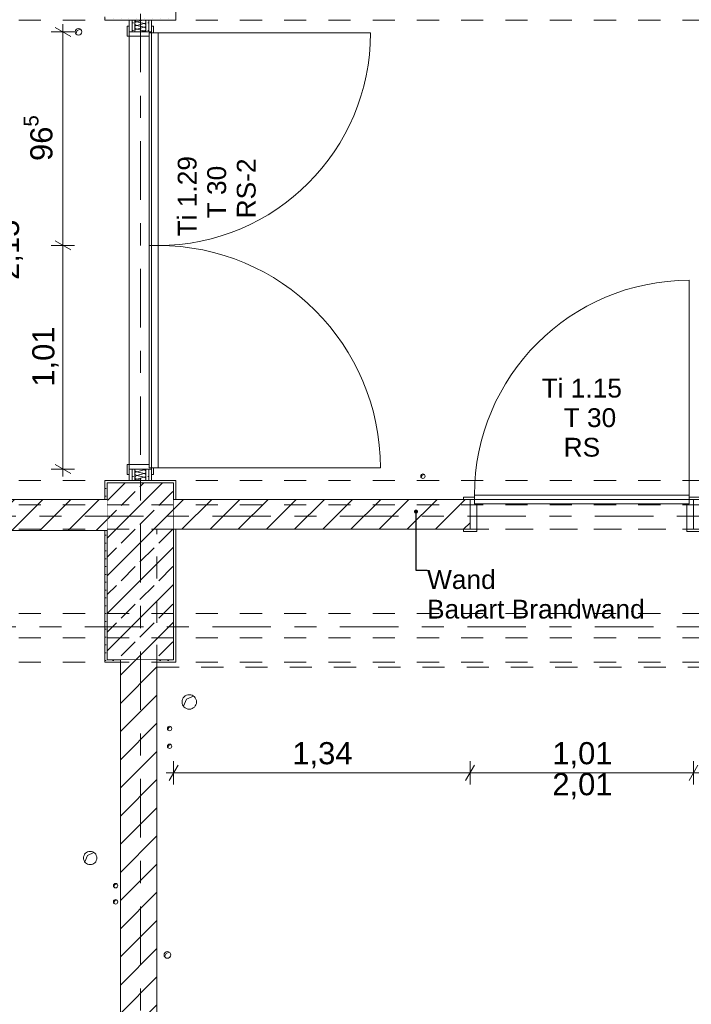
# Model space of a CAD drawing. Header units: metres. Extents: x -3.6 to 84.5, y -11 to 16.8.
# Tile 225 of 256: x 10.8 to 13.8, y 3.6 to 8.1. Entities that reach past the tile are written whole.
import ezdxf

# ---------------------------------------------------------------- set-up
doc = ezdxf.new("R2010")
doc.units = ezdxf.units.M
doc.header["$MEASUREMENT"] = 0
for name, pattern in [('Achse', [0.2, 0.1, -0.05, 0, -0.05]), ('Strichlinie doppelt', [0.546806, 0.264583, -0.105833, 0.070556, -0.105833]), ('Untersicht', [0.1, 0.075, -0.025]), ('Wipeout_Contour', [1, 0, -1])]:
    doc.linetypes.add(name, pattern=pattern)
for name, color, linetype in [('152 - Bemaßung_ Beschriftung.Ausbau', 7, 'Continuous'), ('451 - Universal.Achsen Raster', 7, 'Continuous'), ('603 - Struktur.Bodenplatte_ Decke Roh', 7, 'Continuous'), ('605 - Struktur.Wand Innen', 7, 'Continuous'), ('607 - Struktur.Stütze', 7, 'Continuous'), ('608 - Struktur.Träger', 7, 'Continuous'), ('650 - Abdeckung.Fußboden Aufbau', 7, 'Continuous'), ('653 - Abdeckung.TB Verkofferung', 7, 'Continuous')]:
    doc.layers.add(name, color=color, linetype=linetype)
doc.styles.add('ERSTELLTER_STIL_2', font='txt')
doc.dimstyles.new('ERSTELLTER_STIL__1', dxfattribs={"dimtxt": 0.1, "dimasz": 0.0532, "dimexe": 0.18, "dimexo": 0.0625, "dimgap": 0, "dimtad": 1, "dimzin": 0, "dimdsep": 46, "dimtxsty": 'ERSTELLTER_STIL_2', "dimblk": 'ARROWHEAD_2', "dimblk1": 'ARROWHEAD_2', "dimblk2": 'ARROWHEAD_2', "dimcen": 0.09, "dimse1": 1, "dimse2": 1, "dimclrd": 7, "dimclre": 7, "dimclrt": 7, "dimazin": 0, "dimtfac": 1, "dimtdec": 4, "dimtmove": 0, "dimatfit": 3, "dimfxl": 1, "dimtolj": 1, "dimtzin": 0, "dimarcsym": 0})
doc.dimstyles.new('ERSTELLTER_STIL__3', dxfattribs={"dimtxt": 0.1, "dimasz": 0.0532, "dimexe": 0.18, "dimexo": 0.0625, "dimgap": 0, "dimtad": 1, "dimtih": 1, "dimtoh": 1, "dimzin": 0, "dimdsep": 46, "dimtxsty": 'ERSTELLTER_STIL_2', "dimblk": 'ARROWHEAD_2', "dimblk1": 'ARROWHEAD_2', "dimblk2": 'ARROWHEAD_2', "dimcen": 0.09, "dimse1": 1, "dimse2": 1, "dimclrd": 7, "dimclre": 7, "dimclrt": 7, "dimazin": 0, "dimtfac": 1, "dimtdec": 4, "dimtmove": 0, "dimatfit": 3, "dimfxl": 1, "dimtolj": 1, "dimtzin": 0, "dimarcsym": 0})
doc.dimstyles.new('ERSTELLTER_STIL__7', dxfattribs={"dimtxt": 0.18, "dimasz": 0.03648, "dimexe": 0.18, "dimexo": 0.0625, "dimgap": 0, "dimtad": 0, "dimtih": 1, "dimtoh": 1, "dimdec": 4, "dimzin": 0, "dimdsep": 46, "dimcen": 0.09, "dimadec": 0, "dimazin": 0, "dimtfac": 1, "dimtdec": 4, "dimtmove": 0, "dimatfit": 3, "dimldrblk": 'ARROWHEAD_11', "dimfxl": 1, "dimtolj": 1, "dimtzin": 0, "dimarcsym": 0})
pattern_1 = [(45, (0, 0), (-0.01767767, 0.01767767), [0, -0.025])]
pattern_2 = [(45, (0, 0), (-0.0636396, 0.0636396), [])]

# ---------------------------------------------------------------- blocks, each defined once
blk = doc.blocks.new('*X170')
at = {"layer": '605 - Struktur.Wand Innen', "color": 7, "linetype": 'Continuous', "lineweight": 5}
for p, q in [((11.3133, 6.05), (11.3467, 6.0583)), ((11.3133, 6.05), (11.3467, 6.0417)), ((11.3301, 6.0625), (11.3467, 6.0583)), ((11.3133, 6.0333), (11.3467, 6.0417)), ((11.3133, 6.0333), (11.3467, 6.025)), ((11.3133, 6.0167), (11.3467, 6.025)), ((11.3133, 6.0167), (11.3401, 6.01))]:
    blk.add_line(p, q, dxfattribs=at)
for centre, start, end in [((11.3133, 6.0583), 150.1411, 180), ((11.3133, 6.0583), 180, 270), ((11.3133, 6.0417), 90, 180), ((11.3467, 6.0667), 270, 329.8587), ((11.3467, 6.05), 0, 90), ((11.3467, 6.05), 270, 0), ((11.3133, 6.0417), 180, 270), ((11.3133, 6.025), 90, 180), ((11.3133, 6.025), 180, 270), ((11.3133, 6.0083), 90, 168.5874), ((11.3467, 6.0333), 0, 90), ((11.3467, 6.0333), 270, 0), ((11.3467, 6.0167), 0, 90), ((11.3467, 6.0167), 306.6663, 0)]:
    blk.add_arc(centre, 0.00833, start, end, dxfattribs=at)
blk = doc.blocks.new('*X171')
at = {"layer": '605 - Struktur.Wand Innen', "color": 7, "linetype": 'Continuous', "lineweight": 5}
for p, q in [((11.3133, 8.0833), (11.3399, 8.09)), ((11.3133, 8.0833), (11.3467, 8.075)), ((11.3133, 8.0667), (11.3467, 8.075)), ((11.3133, 8.0667), (11.3467, 8.0583)), ((11.3133, 8.05), (11.3467, 8.0583)), ((11.3133, 8.05), (11.3467, 8.0417)), ((11.3299, 8.0375), (11.3467, 8.0417))]:
    blk.add_line(p, q, dxfattribs=at)
for centre, start, end in [((11.3133, 8.075), 90, 180), ((11.3133, 8.075), 180, 270), ((11.3133, 8.0583), 90, 180), ((11.3133, 8.0583), 180, 270), ((11.3133, 8.0917), 191.6614, 270), ((11.3467, 8.0833), 270, 0), ((11.3467, 8.0667), 0, 90), ((11.3467, 8.0667), 270, 0), ((11.3467, 8.05), 0, 90), ((11.3467, 8.0833), 0, 52.9274), ((11.3133, 8.0417), 90, 180), ((11.3133, 8.0417), 180, 210.1414), ((11.3467, 8.05), 270, 0), ((11.3467, 8.0333), 29.8588, 90)]:
    blk.add_arc(centre, 0.00833, start, end, dxfattribs=at)
blk = doc.blocks.new('*D178')
at = {"layer": '152 - Bemaßung_ Beschriftung.Ausbau', "color": 7, "linetype": 'Continuous', "lineweight": 5}
for p, q in [((10.945, 7.0927), (11.015, 7.0523)), ((11.0325, 7.0725), (10.9275, 7.0725)), ((10.98, 6.0625), (10.98, 7.0725)), ((11.0325, 6.0625), (10.9275, 6.0625)), ((10.945, 6.0827), (11.015, 6.0423)), ((10.98, 6.0283), (10.98, 6.0625))]:
    blk.add_line(p, q, dxfattribs=at)
at = {"layer": '152 - Bemaßung_ Beschriftung.Ausbau', "color": 7, "lineweight": 5, "insert": (10.96, 6.4345), "char_height": 0.1, "attachment_point": 7, "rotation": 90, "style": 'ERSTELLTER_STIL_2'}
blk.add_mtext('\\A1;{\\pql;\\fArial|b0|i0|c0|p38;1,01}', dxfattribs=at)
blk = doc.blocks.new('ARROWHEAD_2')
at = {"color": 0, "linetype": 'Continuous', "lineweight": 0}
for p, q in [((0, 0), (-1, 0)), ((-0.378, -0.655), (0.378, 0.655))]:
    blk.add_line(p, q, dxfattribs=at)
blk = doc.blocks.new('*D180')
at = {"layer": '152 - Bemaßung_ Beschriftung.Ausbau', "color": 7, "linetype": 'Continuous', "lineweight": 5}
for p, q in [((11.015, 8.0173), (10.945, 8.0577)), ((10.98, 8.0375), (10.98, 8.0717)), ((11.0325, 8.0375), (10.9275, 8.0375)), ((10.98, 7.0725), (10.98, 8.0375)), ((10.945, 7.0927), (11.015, 7.0523)), ((11.0325, 7.0725), (10.9275, 7.0725))]:
    blk.add_line(p, q, dxfattribs=at)
at = {"layer": '152 - Bemaßung_ Beschriftung.Ausbau', "color": 7, "lineweight": 5, "insert": (10.9616, 7.4541), "char_height": 0.1, "attachment_point": 7, "rotation": 90, "style": 'ERSTELLTER_STIL_2'}
blk.add_mtext('\\A1;{\\pql;\\fArial|b0|i0|c0|p38;96\\fArial|b0|i0|c0|p38;\\A1{\\H.66x;\\S5^  ;}}', dxfattribs=at)
blk = doc.blocks.new('*D181')
at = {"layer": '152 - Bemaßung_ Beschriftung.Ausbau', "color": 7, "linetype": 'Continuous', "lineweight": 5}
for p, q in [((10.715, 8.0173), (10.645, 8.0577)), ((10.68, 8.0375), (10.68, 8.0717)), ((10.7325, 8.0375), (10.6275, 8.0375)), ((10.68, 6.0625), (10.68, 8.0375)), ((10.7325, 6.0625), (10.6275, 6.0625)), ((10.645, 6.0827), (10.715, 6.0423)), ((10.68, 6.0283), (10.68, 6.0625))]:
    blk.add_line(p, q, dxfattribs=at)
at = {"layer": '152 - Bemaßung_ Beschriftung.Ausbau', "color": 7, "lineweight": 5, "char_height": 0.1, "attachment_point": 7, "rotation": 90, "style": 'ERSTELLTER_STIL_2'}
for s, insert in [('\\A1;{\\pql;\\fArial|b0|i0|c0|p38;1,97\\fArial|b0|i0|c0|p38;\\A1{\\H.66x;\\S5^  ;}}', (10.6794, 6.8919)), ('\\A1;{\\pql;\\fArial|b0|i0|c0|p38;2,15}', (10.8, 6.917))]:
    blk.add_mtext(s, dxfattribs=dict(at, insert=insert))
blk = doc.blocks.new('ARROWHEAD_11')
at = {"color": 0, "linetype": 'Continuous', "lineweight": 0}
blk.add_line((0, 0), (-1, 0), dxfattribs=at)
at = {"color": 0, "linetype": 'Continuous', "lineweight": 0, "const_width": 0.25, "flags": 128}
blk.add_lwpolyline([(-0.125, 0, 1), (0.125, 0, 1)], format="xyb", close=True, dxfattribs=at)
blk = doc.blocks.new('*D579')
at = {"layer": '152 - Bemaßung_ Beschriftung.Ausbau', "color": 7, "linetype": 'Continuous', "lineweight": 5}
for p, q in [((11.5002, 4.725), (11.4598, 4.655)), ((11.48, 4.6375), (11.48, 4.7425)), ((12.8402, 4.725), (12.7998, 4.655)), ((12.82, 4.6375), (12.82, 4.7425)), ((11.4458, 4.69), (11.48, 4.69)), ((11.48, 4.69), (12.82, 4.69))]:
    blk.add_line(p, q, dxfattribs=at)
at = {"layer": '152 - Bemaßung_ Beschriftung.Ausbau', "color": 7, "lineweight": 5, "insert": (12.017, 4.71), "char_height": 0.1, "attachment_point": 7, "style": 'ERSTELLTER_STIL_2'}
blk.add_mtext('\\A1;{\\pql;\\fArial|b0|i0|c0|p38;1,34}', dxfattribs=at)
blk = doc.blocks.new('*D580')
at = {"layer": '152 - Bemaßung_ Beschriftung.Ausbau', "color": 7, "linetype": 'Continuous', "lineweight": 5}
for p, q in [((12.8402, 4.725), (12.7998, 4.655)), ((12.82, 4.6375), (12.82, 4.7425)), ((13.8098, 4.655), (13.8502, 4.725)), ((13.83, 4.6375), (13.83, 4.7425)), ((12.82, 4.69), (13.83, 4.69)), ((13.83, 4.69), (13.8642, 4.69))]:
    blk.add_line(p, q, dxfattribs=at)
at = {"layer": '152 - Bemaßung_ Beschriftung.Ausbau', "color": 7, "lineweight": 5, "char_height": 0.1, "attachment_point": 7, "style": 'ERSTELLTER_STIL_2'}
for s, insert in [('\\A1;{\\pql;\\fArial|b0|i0|c0|p38;1,01}', (13.192, 4.71)), ('\\A1;{\\pql;\\fArial|b0|i0|c0|p38;2,01}', (13.192, 4.57))]:
    blk.add_mtext(s, dxfattribs=dict(at, insert=insert))
blk = doc.blocks.new('*D644')
at = {"layer": '152 - Bemaßung_ Beschriftung.Ausbau', "color": 7, "linetype": 'Continuous', "lineweight": 5}
for p, q in [((-0.165, -10.6375), (-0.165, -10.5325)), ((62.425, -10.6375), (62.425, -10.5325)), ((-0.1992, -10.585), (-0.165, -10.585)), ((-0.1448, -10.55), (-0.1852, -10.62)), ((-0.165, -10.585), (62.425, -10.585)), ((62.4048, -10.62), (62.4452, -10.55)), ((62.425, -10.585), (62.4593, -10.585))]:
    blk.add_line(p, q, dxfattribs=at)
at = {"layer": '152 - Bemaßung_ Beschriftung.Ausbau', "color": 7, "lineweight": 5, "insert": (30.959, -10.565), "char_height": 0.1, "attachment_point": 7, "style": 'ERSTELLTER_STIL_2'}
blk.add_mtext('\\A1;{\\pql;\\fArial|b0|i0|c0|p38;62,59}', dxfattribs=at)
blk = doc.blocks.new('*D648')
at = {"layer": '152 - Bemaßung_ Beschriftung.Ausbau', "color": 7, "linetype": 'Continuous', "lineweight": 5}
for p, q in [((-1.675, 13.455), (-1.675, 13.695)), ((-1.6225, 13.455), (-1.7275, 13.455)), ((-1.71, 13.4752), (-1.64, 13.4348)), ((-1.675, 0.245), (-1.675, 13.455)), ((-1.6225, 0.245), (-1.7275, 0.245)), ((-1.71, 0.2652), (-1.64, 0.2248)), ((-1.675, 0.005), (-1.675, 0.245))]:
    blk.add_line(p, q, dxfattribs=at)
at = {"layer": '152 - Bemaßung_ Beschriftung.Ausbau', "color": 7, "lineweight": 5, "insert": (-1.695, 6.679), "char_height": 0.1, "attachment_point": 7, "rotation": 90, "style": 'ERSTELLTER_STIL_2'}
blk.add_mtext('\\A1;{\\pql;\\fArial|b0|i0|c0|p38;13,21}', dxfattribs=at)

msp = doc.modelspace()

# ---------------------------------------------------------------- hatches: boundary and pattern name
at = {"layer": '605 - Struktur.Wand Innen', "linetype": 'Continuous', "lineweight": 0, "true_color": 0x000000}
h = msp.add_hatch(dxfattribs=at)
h.set_pattern_fill('Gips_0001', color=18, style=0, pattern_type=2)
h.set_pattern_definition(pattern_1)
h.paths.add_polyline_path([(11.2925, 8.09), (11.28, 8.09), (11.28, 8.0375), (11.2925, 8.0375)])
h = msp.add_hatch(dxfattribs=at)
h.set_pattern_fill('Gips_0001', color=18, style=0, pattern_type=2)
h.set_pattern_definition(pattern_1)
h.paths.add_polyline_path([(11.2925, 8.09), (11.2925, 8.0375), (11.305, 8.0375), (11.305, 8.09)])
h = msp.add_hatch(dxfattribs=at)
h.set_pattern_fill('Gips_0001', color=18, style=0, pattern_type=2)
h.set_pattern_definition(pattern_1)
h.paths.add_polyline_path([(11.355, 8.09), (11.355, 8.0375), (11.3675, 8.0375), (11.3675, 8.09)])
h = msp.add_hatch(dxfattribs=at)
h.set_pattern_fill('Gips_0001', color=18, style=0, pattern_type=2)
h.set_pattern_definition(pattern_1)
h.paths.add_polyline_path([(11.3675, 8.0375), (11.38, 8.0375), (11.38, 8.09), (11.3675, 8.09)])
h = msp.add_hatch(dxfattribs=at)
h.set_pattern_fill('Gips_0001', color=18, style=0, pattern_type=2)
h.set_pattern_definition(pattern_1)
h.paths.add_polyline_path([(11.28, 6.01), (11.2925, 6.01), (11.2925, 6.0625), (11.28, 6.0625)])
h = msp.add_hatch(dxfattribs=at)
h.set_pattern_fill('Gips_0001', color=18, style=0, pattern_type=2)
h.set_pattern_definition(pattern_1)
h.paths.add_polyline_path([(11.2925, 6.0625), (11.2925, 6.01), (11.305, 6.01), (11.305, 6.0625)])
h = msp.add_hatch(dxfattribs=at)
h.set_pattern_fill('Gips_0001', color=18, style=0, pattern_type=2)
h.set_pattern_definition(pattern_1)
h.paths.add_polyline_path([(11.355, 6.0625), (11.355, 6.01), (11.3675, 6.01), (11.3675, 6.0625)])
h = msp.add_hatch(dxfattribs=at)
h.set_pattern_fill('Gips_0001', color=18, style=0, pattern_type=2)
h.set_pattern_definition(pattern_1)
h.paths.add_polyline_path([(11.3675, 6.01), (11.38, 6.01), (11.38, 6.0625), (11.3675, 6.0625)])
at = {"layer": '607 - Struktur.Stütze', "linetype": 'Continuous', "lineweight": 0, "true_color": 0x000000}
h = msp.add_hatch(dxfattribs=at)
h.set_pattern_fill('Gips_0001', color=18, style=0, pattern_type=2)
h.set_pattern_definition(pattern_1)
h.paths.add_polyline_path([(11.17, 8.09), (11.49, 8.09), (11.49, 8.51), (11.41, 8.51), (11.41, 8.5), (11.48, 8.5), (11.48, 8.1), (11.18, 8.1), (11.18, 8.105), (11.17, 8.105)])
h = msp.add_hatch(dxfattribs=at)
h.set_pattern_fill('Gips_0001', color=18, style=0, pattern_type=2)
h.set_pattern_definition(pattern_1)
h.paths.add_polyline_path([(11.49, 6.01), (11.17, 6.01), (11.17, 5.925), (11.18, 5.925), (11.18, 6), (11.48, 6), (11.48, 5.925), (11.49, 5.925)])
h = msp.add_hatch(dxfattribs=at)
h.set_pattern_fill('Beton__Stahlbeton_0001', color=18, style=0, pattern_type=2)
h.set_pattern_definition([(45, (0, 0), (-0.0848528, 0.0848528), []), (45, (-0.04243, 0.04243), (-0.0848528, 0.0848528), [0.09, -0.03])])
h.paths.add_polyline_path([(11.18, 5.2), (11.48, 5.2), (11.48, 6), (11.18, 6)])
h = msp.add_hatch(dxfattribs=at)
h.set_pattern_fill('Gips_0001', color=18, style=0, pattern_type=2)
h.set_pattern_definition(pattern_1)
h.paths.add_polyline_path([(11.17, 5.19), (11.24, 5.19), (11.24, 5.2), (11.18, 5.2), (11.18, 5.7845), (11.17, 5.7845)])
h = msp.add_hatch(dxfattribs=at)
h.set_pattern_fill('Gips_0001', color=18, style=0, pattern_type=2)
h.set_pattern_definition(pattern_1)
h.paths.add_polyline_path([(11.405, 5.2), (11.405, 5.19), (11.49, 5.19), (11.49, 5.79), (11.48, 5.79), (11.48, 5.2)])

# ---------------------------------------------------------------- linework, layer by layer
at = {"layer": '451 - Universal.Achsen Raster', "color": 160, "linetype": 'Strichlinie doppelt', "lineweight": 9, "true_color": 0x3232ff}
msp.add_line((64.935, 5.35), (-3.175, 5.35), dxfattribs=at)
at = {"layer": '603 - Struktur.Bodenplatte_ Decke Roh', "color": 7, "linetype": 'Continuous', "lineweight": 5}
for p, q in [((11.0377, 8.0286), (11.044, 8.0432)), ((11.044, 8.0432), (11.0586, 8.0495)), ((12.5988, 6.0242), (12.603, 6.034)), ((12.603, 6.034), (12.6128, 6.0382)), ((11.538, 5.023), (11.5697, 5.0366)), ((11.5244, 4.9913), (11.538, 5.023)), ((11.4538, 4.8842), (11.458, 4.894)), ((11.458, 4.894), (11.4677, 4.8982)), ((11.4538, 4.8042), (11.458, 4.814)), ((11.458, 4.814), (11.4677, 4.8182)), ((11.0784, 4.2877), (11.091, 4.317)), ((11.091, 4.317), (11.1202, 4.3295)), ((11.2098, 4.1742), (11.214, 4.184)), ((11.214, 4.184), (11.2237, 4.1882)), ((11.2098, 4.1012), (11.214, 4.111)), ((11.214, 4.111), (11.2237, 4.1152)), ((11.4397, 3.8584), (11.446, 3.873)), ((11.446, 3.873), (11.4606, 3.8793))]:
    msp.add_line(p, q, dxfattribs=at)
at = {"layer": '603 - Struktur.Bodenplatte_ Decke Roh', "color": 7, "linetype": 'Continuous', "lineweight": 9, "flags": 128}
for points in [[(11.065, 8.0372, 0.414214), (11.05, 8.0522, 0.414214), (11.035, 8.0372, 0.414214), (11.05, 8.0222, 0.414214)], [(12.617, 6.03, 0.414214), (12.607, 6.04, 0.414214), (12.597, 6.03, 0.414214), (12.607, 6.02, 0.414214)], [(11.5835, 5.01, 0.414214), (11.551, 5.0425, 0.414214), (11.5185, 5.01, 0.414214), (11.551, 4.9775, 0.414214)], [(11.472, 4.89, 0.414214), (11.462, 4.9, 0.414214), (11.452, 4.89, 0.414214), (11.462, 4.88, 0.414214)], [(11.472, 4.81, 0.414214), (11.462, 4.82, 0.414214), (11.452, 4.81, 0.414214), (11.462, 4.8, 0.414214)], [(11.133, 4.305, 0.414214), (11.103, 4.335, 0.414214), (11.073, 4.305, 0.414214), (11.103, 4.275, 0.414214)], [(11.228, 4.18, 0.414214), (11.218, 4.19, 0.414214), (11.208, 4.18, 0.414214), (11.218, 4.17, 0.414214)], [(11.228, 4.107, 0.414214), (11.218, 4.117, 0.414214), (11.208, 4.107, 0.414214), (11.218, 4.097, 0.414214)], [(11.467, 3.867, 0.414214), (11.452, 3.882, 0.414214), (11.437, 3.867, 0.414214), (11.452, 3.852, 0.414214)]]:
    msp.add_lwpolyline(points, format="xyb", close=True, dxfattribs=at)
at = {"layer": '605 - Struktur.Wand Innen', "color": 7, "linetype": 'Continuous', "lineweight": 13}
for p, q in [((11.28, 8.0625), (11.27, 8.0625)), ((11.27, 8.0625), (11.27, 8.0175)), ((11.28, 8.0375), (11.28, 8.0625)), ((11.39, 8.0625), (11.38, 8.0625)), ((11.38, 8.0625), (11.38, 8.0375)), ((11.39, 8.0325), (11.39, 8.0625)), ((11.27, 8.0175), (11.37, 8.0175)), ((11.38, 8.0375), (11.28, 8.0375)), ((11.37, 8.0175), (11.37, 8.0325)), ((11.37, 8.0325), (11.39, 8.0325)), ((11.41, 8.0325), (11.37, 8.0325)), ((11.37, 8.0325), (11.37, 7.0725)), ((11.41, 7.0725), (11.41, 8.0325)), ((11.41, 8.0325), (12.37, 8.0325)), ((11.37, 7.0725), (11.41, 7.0725)), ((11.41, 7.0725), (11.37, 7.0725)), ((11.37, 7.0725), (11.37, 6.0675)), ((11.41, 6.0675), (11.41, 7.0725)), ((13.81, 5.945), (13.81, 6.915)), ((11.27, 6.0825), (11.37, 6.0825)), ((11.27, 6.0375), (11.27, 6.0825)), ((11.38, 6.0625), (11.28, 6.0625)), ((11.28, 6.0625), (11.28, 6.0375)), ((11.37, 6.0825), (11.37, 6.0675)), ((11.37, 6.0675), (11.39, 6.0675)), ((11.37, 6.0675), (11.41, 6.0675)), ((11.38, 6.0375), (11.38, 6.0625)), ((11.39, 6.0675), (11.39, 6.0375)), ((11.41, 6.0675), (12.415, 6.0675)), ((11.28, 6.0375), (11.27, 6.0375)), ((11.39, 6.0375), (11.38, 6.0375)), ((13.81, 5.905), (13.81, 5.945)), ((13.81, 5.905), (13.81, 5.935)), ((13.81, 5.935), (13.86, 5.935)), ((12.85, 5.78), (12.85, 5.905)), ((13.8, 5.78), (13.8, 5.905)), ((13.8, 5.905), (13.81, 5.905)), ((13.86, 5.78), (13.8, 5.78))]:
    msp.add_line(p, q, dxfattribs=at)
at = {"layer": '605 - Struktur.Wand Innen', "color": 7, "linetype": 'Continuous', "lineweight": 5}
for p, q in [((11.2925, 8.09), (11.2925, 8.0375)), ((11.305, 8.09), (11.305, 8.0375)), ((11.355, 8.0375), (11.355, 8.09)), ((11.3675, 8.0375), (11.3675, 8.09)), ((11.2925, 8.0375), (11.28, 8.0375)), ((11.2925, 8.0375), (11.28, 8.0375)), ((11.2925, 8.0375), (11.28, 8.0375)), ((11.305, 8.0375), (11.2925, 8.0375)), ((11.305, 8.0375), (11.2925, 8.0375)), ((11.305, 8.0375), (11.2925, 8.0375)), ((11.355, 8.0375), (11.305, 8.0375)), ((11.355, 8.0375), (11.305, 8.0375)), ((11.355, 8.0375), (11.305, 8.0375)), ((11.3675, 8.0375), (11.355, 8.0375)), ((11.3675, 8.0375), (11.355, 8.0375)), ((11.3675, 8.0375), (11.355, 8.0375)), ((11.38, 8.0375), (11.3675, 8.0375)), ((11.38, 8.0375), (11.3675, 8.0375)), ((11.38, 8.0375), (11.3675, 8.0375)), ((11.2925, 6.0625), (11.28, 6.0625)), ((11.2925, 6.0625), (11.28, 6.0625)), ((11.2925, 6.0625), (11.28, 6.0625)), ((11.2925, 6.0625), (11.2925, 6.01)), ((11.305, 6.0625), (11.2925, 6.0625)), ((11.305, 6.0625), (11.2925, 6.0625)), ((11.305, 6.0625), (11.2925, 6.0625)), ((11.305, 6.0625), (11.305, 6.01)), ((11.355, 6.0625), (11.305, 6.0625)), ((11.355, 6.0625), (11.305, 6.0625)), ((11.355, 6.0625), (11.305, 6.0625)), ((11.355, 6.01), (11.355, 6.0625)), ((11.3675, 6.0625), (11.355, 6.0625)), ((11.3675, 6.0625), (11.355, 6.0625)), ((11.3675, 6.0625), (11.355, 6.0625)), ((11.3675, 6.01), (11.3675, 6.0625)), ((11.38, 6.0625), (11.3675, 6.0625)), ((11.38, 6.0625), (11.3675, 6.0625)), ((11.38, 6.0625), (11.3675, 6.0625))]:
    msp.add_line(p, q, dxfattribs=at)
at = {"layer": '605 - Struktur.Wand Innen', "color": 7, "linetype": 'Continuous', "lineweight": 9}
for p, q in [((11.28, 8.0375), (11.28, 6.0625)), ((11.38, 8.0375), (11.38, 6.0625))]:
    msp.add_line(p, q, dxfattribs=at)
at = {"layer": '605 - Struktur.Wand Innen', "color": 7, "linetype": 'Continuous', "lineweight": 5, "flags": 128}
for points in [[(11.28, 8.09), (11.28, 8.0375)], [(11.38, 8.0375), (11.38, 8.09)], [(11.28, 6.0625), (11.28, 6.01)], [(11.38, 6.01), (11.38, 6.0625)]]:
    msp.add_lwpolyline(points, dxfattribs=at)
at = {"layer": '605 - Struktur.Wand Innen', "color": 7, "linetype": 'Continuous', "lineweight": 9}
for centre, radius, start, end in [((11.41, 8.0325), 0.96, 270, 0), ((11.41, 6.0675), 1.005, 0, 90)]:
    msp.add_arc(centre, radius, start, end, dxfattribs=at)
at = {"layer": '607 - Struktur.Stütze', "color": 7, "linetype": 'Continuous', "lineweight": 5, "flags": 128}
for points in [[(11.17, 8.105), (11.17, 8.09), (11.49, 8.09), (11.49, 8.51), (11.41, 8.51)], [(11.49, 5.925), (11.49, 6.01), (11.17, 6.01), (11.17, 5.925)], [(11.17, 5.7845), (11.17, 5.19), (11.24, 5.19)], [(11.405, 5.19), (11.49, 5.19), (11.49, 5.79)]]:
    msp.add_lwpolyline(points, dxfattribs=at)
at = {"layer": '607 - Struktur.Stütze', "color": 7, "linetype": 'Continuous', "lineweight": 13, "flags": 128}
msp.add_lwpolyline([(11.18, 5.2), (11.48, 5.2), (11.48, 6), (11.18, 6)], close=True, dxfattribs=at)
at = {"layer": '608 - Struktur.Träger', "color": 7, "linetype": 'Untersicht', "lineweight": 13}
for p, q in [((0.38, 8.09), (61.88, 8.09)), ((0.38, 6.01), (61.88, 6.01)), ((0.38, 5.41), (61.88, 5.41))]:
    msp.add_line(p, q, dxfattribs=at)
at = {"layer": '608 - Struktur.Träger', "color": 7, "linetype": 'Achse', "lineweight": 9}
msp.add_line((0.38, 5.3), (61.88, 5.3), dxfattribs=at)
at = {"layer": '650 - Abdeckung.Fußboden Aufbau', "color": 7, "linetype": 'Continuous', "lineweight": 13, "flags": 128}
for points in [[(11.49, 8.51), (11.49, 8.09), (11.38, 8.09), (11.38, 8.0375), (11.28, 8.0375), (11.28, 8.09), (11.17, 8.09), (11.17, 8.105)], [(7.73, 8.09), (7.73, 6.01), (7.89, 6.01), (7.89, 5.925), (11.17, 5.925), (11.17, 6.01), (11.28, 6.01), (11.28, 6.0625), (11.38, 6.0625), (11.38, 6.01), (11.49, 6.01), (11.49, 5.925), (14.89, 5.925), (14.89, 6.07), (14.99, 6.07), (14.99, 5.925), (18.37, 5.925), (18.37, 6.01), (18.69, 6.01), (18.69, 5.925), (19.8, 5.925), (19.8, 5.79)], [(7.8, 0.71), (7.89, 0.71), (7.89, 0.255), (11.17, 0.255), (11.17, 0.71), (11.24, 0.71), (11.24, 5.19), (11.17, 5.19), (11.17, 5.7845), (9.855, 5.7845), (9.855, 5.925), (8.845, 5.925), (8.845, 5.7845), (7.89, 5.7845), (7.89, 5.19)]]:
    msp.add_lwpolyline(points, dxfattribs=at)
msp.add_lwpolyline([(11.49, 5.19), (11.405, 5.19), (11.405, 0.71), (11.49, 0.71), (11.49, 0.255), (14.77, 0.255), (14.77, 0.71), (15.09, 0.71), (15.09, 0.255), (18.37, 0.255), (18.37, 0.71), (18.445, 0.71), (18.445, 5.19), (18.37, 5.19), (18.37, 5.79), (13.83, 5.79), (13.83, 5.925), (12.82, 5.925), (12.82, 5.79), (11.49, 5.79)], close=True, dxfattribs=at)
at = {"layer": '653 - Abdeckung.TB Verkofferung', "color": 7, "linetype": 'Untersicht', "lineweight": 9}
for p, q in [((11.405, 5.79), (18.445, 5.79)), ((11.405, 5.1675), (11.405, 5.79)), ((11.405, 5.1675), (18.445, 5.1675))]:
    msp.add_line(p, q, dxfattribs=at)

# ---------------------------------------------------------------- block references
at = {"layer": '605 - Struktur.Wand Innen', "color": 7, "lineweight": 18}
for name in ['*X171', '*X170']:
    msp.add_blockref(name, (0, 0), dxfattribs=at)

# ---------------------------------------------------------------- texts
at = {"layer": '152 - Bemaßung_ Beschriftung.Ausbau', "color": 7, "linetype": 'Continuous', "lineweight": 9, "insert": (12.6256, 5.6056), "char_height": 0.085, "attachment_point": 1, "line_spacing_factor": 0.942728, "style": 'ERSTELLTER_STIL_2'}
msp.add_mtext('\\A1;{\\pql;\\fArial|b0|i0|c0|p38;Wand\\P\\pql;\\fArial|b0|i0|c0|p38;Bauart Brandwand}', dxfattribs=at)
at = {"layer": '605 - Struktur.Wand Innen', "color": 7, "lineweight": 9, "char_height": 0.085, "rotation": 90, "style": 'ERSTELLTER_STIL_2'}
for s, insert, attachment_point in [('\\A1;{\\pqc;\\pt0;\\fArial|b0|i0|c0|p38;Ti 1.29}', (11.5851, 7.2948), 8), ('\\A1;{\\pql;\\pt0;\\fArial|b0|i0|c0|p38;RS-2}', (11.7659, 7.1949), 1), ('\\A1;{\\pql;\\pt0;\\fArial|b0|i0|c0|p38;T 30}', (11.6323, 7.1949), 1), ('\\A1;{\\pqr;\\pt0;\\fArial|b0|i0|c0|p38;}', (11.6129, 7.1296), 3), ('\\A1;{\\pqr;\\pt0;\\fArial|b0|i0|c0|p38;}', (11.7464, 7.1296), 3)]:
    msp.add_mtext(s, dxfattribs=dict(at, insert=insert, attachment_point=attachment_point))
at = {"layer": '605 - Struktur.Wand Innen', "color": 7, "lineweight": 9, "char_height": 0.085, "style": 'ERSTELLTER_STIL_2'}
for s, insert, attachment_point in [('\\A1;{\\pqc;\\pt0;\\fArial|b0|i0|c0|p38;Ti 1.15}', (13.325, 6.3842), 8), ('\\A1;{\\pqr;\\pt0;\\fArial|b0|i0|c0|p38;}', (13.1777, 6.3564), 3), ('\\A1;{\\pql;\\pt0;\\fArial|b0|i0|c0|p38;T 30}', (13.243, 6.337), 1), ('\\A1;{\\pqr;\\pt0;\\fArial|b0|i0|c0|p38;}', (13.1777, 6.2229), 3), ('\\A1;{\\pql;\\pt0;\\fArial|b0|i0|c0|p38;RS}', (13.243, 6.2034), 1)]:
    msp.add_mtext(s, dxfattribs=dict(at, insert=insert, attachment_point=attachment_point))

# ---------------------------------------------------------------- dimensions: what is measured, and where the dimension line sits
at = {"layer": '152 - Bemaßung_ Beschriftung.Ausbau', "color": 7, "linetype": 'Continuous', "lineweight": 5}
for base, p1, p2, picture, middle in [((10.68, 8.0374822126), (11.38, 6.0624822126), (11.38, 8.0374822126), '*D181', (10.6099999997, 7.1568527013)), ((10.98, 8.03748), (11.37, 7.07251), (11.38, 8.03748), '*D180', (10.91, 7.66536)), ((10.98, 7.0725), (11.38, 6.0625), (11.37, 7.0725), '*D178', (10.91, 6.5643))]:
    dim = msp.add_linear_dim(base=base, p1=p1, p2=p2, angle=90, dimstyle='ERSTELLTER_STIL__1', dxfattribs=at)
    dim.commit()
    dim.dimension.update_dxf_attribs({"geometry": picture, "text_midpoint": middle, "dimtype": 160, "text_rotation": 90})

# ---------------------------------------------------------------- next in the draw order: wipeouts: each hides what was drawn before it
at = {"color": 254, "linetype": 'Wipeout_Contour', "lineweight": 0, "ltscale": 48.156752}
msp.add_wipeout([(9.855, 5.7845), (11.18, 5.7845), (11.18, 5.925), (9.855, 5.925)], dxfattribs=at).dxf.layer = '605 - Struktur.Wand Innen'
at = {"color": 254, "linetype": 'Wipeout_Contour', "lineweight": 0, "ltscale": 53.960365}
msp.add_wipeout([(11.48, 5.79), (12.82, 5.79), (12.82, 5.925), (11.48, 5.925)], dxfattribs=at).dxf.layer = '605 - Struktur.Wand Innen'
at = {"color": 254, "linetype": 'Wipeout_Contour', "lineweight": 0, "ltscale": 47.55773}
msp.add_wipeout([(11.405, 0.7), (11.405, 5.2), (11.24, 5.2), (11.24, 0.7)], dxfattribs=at).dxf.layer = '605 - Struktur.Wand Innen'

# ---------------------------------------------------------------- next in the draw order: hatches: boundary and pattern name
at = {"layer": '605 - Struktur.Wand Innen', "linetype": 'Continuous', "lineweight": 0, "true_color": 0x000000}
h = msp.add_hatch(dxfattribs=at)
h.set_pattern_fill('MW_Ziegel_0001', color=18, style=0, pattern_type=2)
h.set_pattern_definition(pattern_2)
h.paths.add_polyline_path([(9.855, 5.7845), (11.18, 5.7845), (11.18, 5.925), (9.855, 5.925)])
h = msp.add_hatch(dxfattribs=at)
h.set_pattern_fill('MW_Ziegel_0001', color=18, style=0, pattern_type=2)
h.set_pattern_definition(pattern_2)
h.paths.add_polyline_path([(11.48, 5.79), (12.82, 5.79), (12.82, 5.925), (11.48, 5.925)])
h = msp.add_hatch(dxfattribs=at)
h.set_pattern_fill('MW_Ziegel_0001', color=18, style=0, pattern_type=2)
h.set_pattern_definition(pattern_2)
h.paths.add_polyline_path([(11.405, 0.7), (11.405, 5.2), (11.24, 5.2), (11.24, 0.7)])

# ---------------------------------------------------------------- next in the draw order: linework, layer by layer
at = {"layer": '451 - Universal.Achsen Raster', "color": 160, "linetype": 'Strichlinie doppelt', "lineweight": 9, "true_color": 0x3232ff}
for p, q in [((11.33, -10.585), (11.33, 16.355)), ((64.935, 5.85), (-3.175, 5.85))]:
    msp.add_line(p, q, dxfattribs=at)
at = {"layer": '605 - Struktur.Wand Innen', "color": 7, "linetype": 'Continuous', "lineweight": 13}
for p, q in [((12.84, 5.935), (12.79, 5.935)), ((12.79, 5.935), (12.79, 5.925)), ((12.79, 5.925), (12.82, 5.925)), ((12.82, 5.925), (12.82, 5.79)), ((12.84, 5.945), (12.84, 5.905)), ((13.81, 5.945), (12.84, 5.945)), ((12.84, 5.905), (12.84, 5.935)), ((12.85, 5.905), (12.84, 5.905)), ((12.84, 5.905), (13.81, 5.905)), ((12.82, 5.79), (12.79, 5.79)), ((12.79, 5.79), (12.79, 5.78)), ((12.79, 5.78), (12.85, 5.78))]:
    msp.add_line(p, q, dxfattribs=at)
at = {"layer": '605 - Struktur.Wand Innen', "color": 7, "linetype": 'Continuous', "lineweight": 18}
msp.add_line((12.82, 5.79), (12.82, 5.925), dxfattribs=at)
msp.add_line((12.82, 5.79), (12.82, 5.925), dxfattribs=at)
msp.add_line((12.82, 5.79), (12.82, 5.925), dxfattribs=at)
at = {"layer": '605 - Struktur.Wand Innen', "color": 7, "linetype": 'Continuous', "lineweight": 13, "flags": 128}
for points in [[(11.18, 5.925), (9.855, 5.925)], [(9.855, 5.7845), (11.18, 5.7845)]]:
    msp.add_lwpolyline(points, dxfattribs=at)
at = {"layer": '605 - Struktur.Wand Innen', "color": 7, "linetype": 'Continuous', "lineweight": 18, "flags": 128}
for points in [[(12.82, 5.925), (11.48, 5.925)], [(11.48, 5.79), (12.82, 5.79)], [(11.24, 5.2), (11.24, 0.7)], [(11.405, 0.7), (11.405, 5.2)]]:
    msp.add_lwpolyline(points, dxfattribs=at)
at = {"layer": '605 - Struktur.Wand Innen', "color": 7, "linetype": 'Continuous', "lineweight": 9}
msp.add_arc((13.81, 5.945), 0.97, 90, 180, dxfattribs=at)
at = {"layer": '608 - Struktur.Träger', "color": 7, "linetype": 'Achse', "lineweight": 9}
msp.add_line((0.38, 5.9), (61.88, 5.9), dxfattribs=at)
at = {"layer": '608 - Struktur.Träger', "color": 7, "linetype": 'Untersicht', "lineweight": 13}
for p, q in [((0.38, 5.79), (61.88, 5.79)), ((0.38, 5.19), (61.88, 5.19))]:
    msp.add_line(p, q, dxfattribs=at)

# ---------------------------------------------------------------- next in the draw order: dimensions: what is measured, and where the dimension line sits
at = {"layer": '152 - Bemaßung_ Beschriftung.Ausbau', "color": 7, "linetype": 'Continuous', "lineweight": 5}
dim = msp.add_linear_dim(base=(-1.675, 13.455), p1=(22.1775, 0.245), p2=(31.13, 13.455), angle=90, dimstyle='ERSTELLTER_STIL__1', dxfattribs=at)
dim.commit()
dim.dimension.update_dxf_attribs({"geometry": '*D648', "text_midpoint": (-1.745, 6.847), "dimtype": 160, "text_rotation": 90})
for base, p1, p2, picture, middle in [((12.82, 4.69), (11.48, 5.2), (12.82, 5.78), '*D579', (12.1468, 4.76)), ((13.83, 4.69), (12.82, 5.78), (13.83, 5.78), '*D580', (13.3219, 4.76)), ((62.425, -10.585), (-0.165, -0.145), (62.425, 5.1), '*D644', (31.127, -10.515))]:
    dim = msp.add_linear_dim(base=base, p1=p1, p2=p2, dimstyle='ERSTELLTER_STIL__3', dxfattribs=at)
    dim.commit()
    dim.dimension.update_dxf_attribs({"geometry": picture, "text_midpoint": middle, "dimtype": 160})

# ---------------------------------------------------------------- next in the draw order: leaders
at = {"layer": '152 - Bemaßung_ Beschriftung.Ausbau', "color": 7, "linetype": 'Continuous', "lineweight": 9, "annotation_type": 0, "has_hookline": 1, "hookline_direction": 0, "text_width": 0.9653}
msp.add_leader([(12.5756, 5.8701), (12.5756, 5.6056), (12.6256, 5.6056)], dimstyle='ERSTELLTER_STIL__7', dxfattribs=at)

doc.saveas('drawing.dxf')
